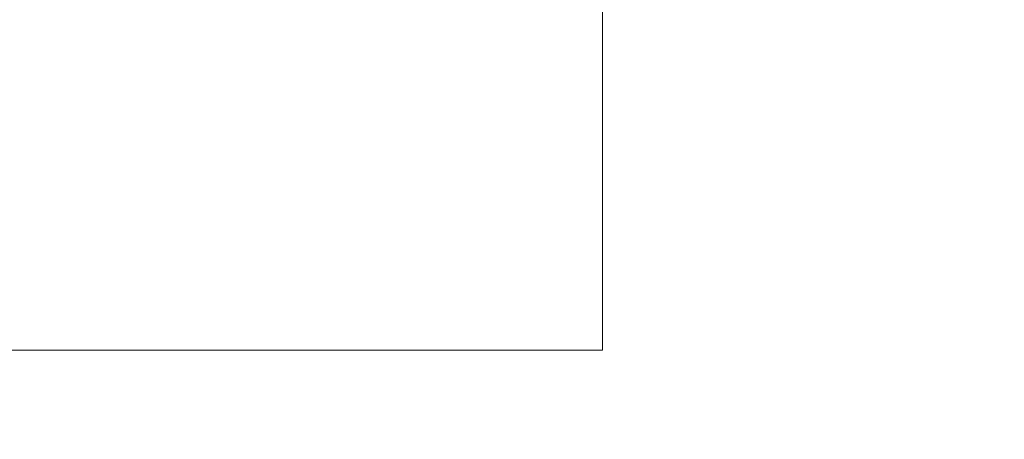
# Model space of a CAD drawing. Header units: millimetres. Extents: x 22865 to 60762, y -18816 to 15611.
# Tile 150 of 256: x 25830 to 25884, y 9824 to 9847. Entities that reach past the tile are written whole.
import ezdxf

# ---------------------------------------------------------------- set-up
doc = ezdxf.new("R2010")
doc.units = ezdxf.units.MM
doc.layers.add('projekt', color=6, linetype='Continuous', lineweight=9)
doc.styles.add('1-100', font='simplex.shx', dxfattribs={"width": 0.8, "height": 15})
doc.dimstyles.new('1-100', dxfattribs={"dimscale": 0.5, "dimtxt": 100, "dimasz": 1, "dimexe": 0.18, "dimexo": 0.0625, "dimgap": 5, "dimtad": 1, "dimdec": 1, "dimzin": 0, "dimdsep": 46, "dimtxsty": '1-100', "dimblk1": 'K', "dimblk2": 'K', "dimsah": 1, "dimcen": 0.09, "dimse1": 1, "dimse2": 1, "dimadec": 0, "dimazin": 0, "dimtfac": 1, "dimtdec": 1, "dimtofl": 0, "dimtmove": 0, "dimatfit": 3, "dimldrblk": 'K', "dimfxl": 0, "dimtolj": 1, "dimtzin": 0, "dimarcsym": 0})

# ---------------------------------------------------------------- blocks, each defined once
blk = doc.blocks.new('K')
for p, q in [((0, -19.11), (0, 19.11)), ((-19.11, 0), (19.11, 0))]:
    blk.add_line(p, q)
blk.add_circle((0, 0), 2.02)
blk = doc.blocks.new('*D2030')
at = {"layer": 'projekt', "color": 0, "lineweight": -2, "ltscale": 0.2}
blk.add_line((27131.166, 11439.666), (23567.166, 11439.666), dxfattribs=at)
at = {"layer": 'projekt', "color": 0, "linetype": 'ByBlock', "lineweight": -2, "xscale": 0.5, "yscale": 0.5, "zscale": 0.5, "rotation": 180}
blk.add_blockref('K', (23566.666, 11439.666), dxfattribs=at)
at = {"layer": 'projekt', "color": 0, "linetype": 'ByBlock', "lineweight": -2, "xscale": 0.5, "yscale": 0.5, "zscale": 0.5}
blk.add_blockref('K', (27131.666, 11439.666), dxfattribs=at)
at = {"layer": 'projekt', "color": 0, "ltscale": 0.2, "insert": (25349.166, 11449.666), "char_height": 15, "attachment_point": 5, "style": '1-100'}
blk.add_mtext('\\A1;3565.0', dxfattribs=at)

msp = doc.modelspace()

# ---------------------------------------------------------------- linework, layer by layer
at = {"layer": 'projekt', "color": 224, "ltscale": 0.2}
msp.add_lwpolyline([(25861.887, 9828.758), (25781.887, 9828.758), (25781.887, 9958.758), (25861.887, 9958.758)], close=True, dxfattribs=at)

# ---------------------------------------------------------------- dimensions: what is measured, and where the dimension line sits
at = {"layer": 'projekt', "color": 5, "ltscale": 0.2}
dim = msp.add_linear_dim(base=(23566.666, 11439.666), p1=(27131.666, 6344.063), p2=(23566.666, 6344.063), dimstyle='1-100', dxfattribs=at)
dim.commit()
dim.dimension.update_dxf_attribs({"geometry": '*D2030', "text_midpoint": (25349.166, 11449.666)})

doc.saveas('drawing.dxf')
